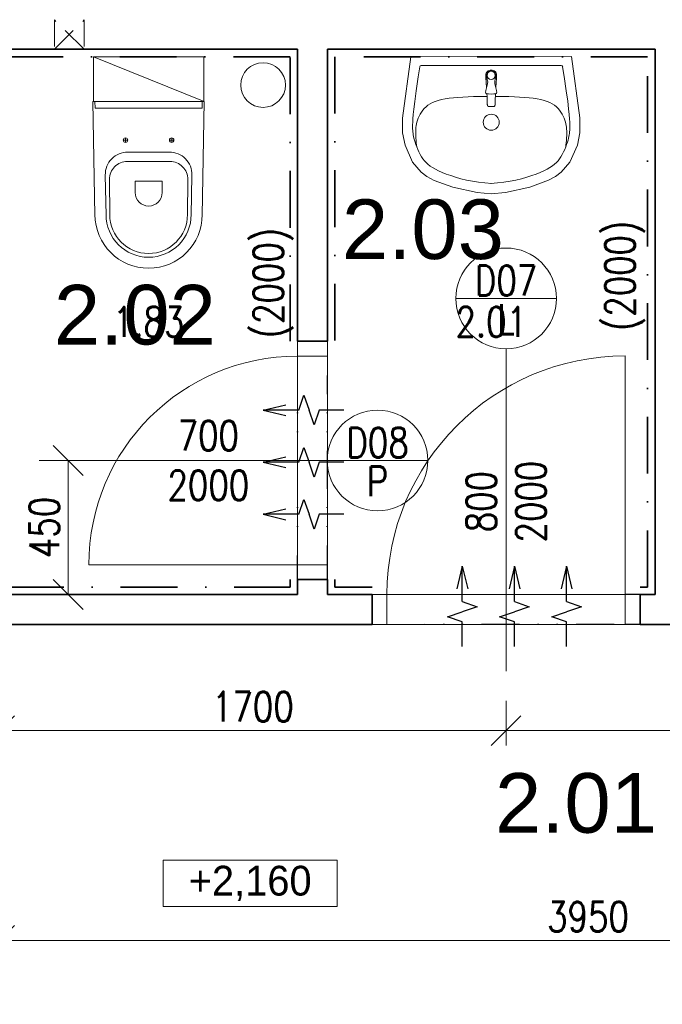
# Model space of a CAD drawing. Header units: millimetres. Extents: x -485339 to 350584, y -1189934 to 0.
# Tile 65 of 178: x -74388 to -72230, y -1084377 to -1081073. Entities that reach past the tile are written whole.
import ezdxf
from ezdxf.enums import TextEntityAlignment as Align

# ---------------------------------------------------------------- set-up
doc = ezdxf.new("R2010")
doc.units = ezdxf.units.MM
doc.header["$LTSCALE"] = 10
for name, pattern in [('DASHDOT', [25.4, 12.7, -6.35, 0, -6.35]), ('DASHED', [19.05, 12.7, -6.35]), ('DĚLICÍ2', [15.875, 6.35, -3.175, 0, -3.175, 0, -3.175])]:
    doc.linetypes.add(name, pattern=pattern)
doc.layers.get('Defpoints').update_dxf_attribs({"color": 201})
for name, color, linetype, lineweight in [('1VZT', 150, 'DASHED', 18), ('1VZT-POTRUBI', 4, 'Continuous', 30), ('N_dveře', 10, 'Continuous', 18), ('N_ker.dlažba', 10, 'DASHDOT', 35), ('N_popis', 10, 'Continuous', 18), ('N_popis_otvory', 10, 'Continuous', 18), ('N_zařiz_předměty', 10, 'Continuous', 18), ('N_čáry_plné', 10, 'Continuous', 18), ('St__otvory_dveře', 40, 'Continuous', 18), ('St_kóty', 132, 'Continuous', 18), ('St_plocha_místnosti', 250, 'Continuous', 18), ('St_zařizovací předměty', 252, 'Continuous', 18), ('St_čáry_obrys', 5, 'Continuous', 35), ('ZTI_ST_kanalda', 234, 'Continuous', 18)]:
    doc.layers.add(name, color=color, linetype=linetype, lineweight=lineweight)
doc.layers.add('1VZT-vytápění', color=150, linetype='Continuous')
doc.layers.add('St_plocha_místn', color=140, linetype='Continuous', lineweight=18, plot=False)
doc.styles.add('1_50', font='txt', dxfattribs={"height": 100})
doc.styles.add('Andy', font='arial.ttf')
doc.styles.get("Standard").update_dxf_attribs({"font": 'simplex.shx', "width": 0.8})
doc.dimstyles.new('stavebníM50 vnitřní', dxfattribs={"dimtxt": 100, "dimasz": 100, "dimexe": 50, "dimexo": 100, "dimgap": 30, "dimtad": 1, "dimdec": 0, "dimtxsty": 'Standard', "dimblk": 'OBLIQUE', "dimcen": 2.5, "dimclrd": 256, "dimclre": 256, "dimclrt": 256, "dimadec": 0, "dimazin": 0, "dimtfac": 1, "dimtdec": 0, "dimtmove": 2, "dimatfit": 2, "dimldrblk": 'OBLIQUE', "dimfxl": 250, "dimfxlon": 1, "dimlwd": -1, "dimlwe": -1, "dimarcsym": 0})

# ---------------------------------------------------------------- blocks, each defined once
blk = doc.blocks.new('G$CC1796412')
at = {"layer": 'St__otvory_dveře', "color": 0, "ltscale": 2}
blk.add_lwpolyline([(850, 0.8), (850, 800.8)], dxfattribs=at)
at = {"layer": 'St__otvory_dveře', "ltscale": 2}
for points in [[(50, 0), (0, 0), (0, -100), (50, -100)], [(900, 0.8), (850, 0.8), (850, -99.2), (900, -99.2)]]:
    blk.add_lwpolyline(points, close=True, dxfattribs=at)
at = {"layer": 'St__otvory_dveře', "linetype": 'DĚLICÍ2', "ltscale": 2}
for points in [[(50, 0), (850, 0.8)], [(50, -100), (850, -99.2)]]:
    blk.add_lwpolyline(points, dxfattribs=at)
at = {"layer": 'St__otvory_dveře', "color": 0, "ltscale": 2}
blk.add_arc((850, 0.8), 800, 90, 180, dxfattribs=at)
blk = doc.blocks.new('G$CB4A84410')
at = {"layer": 'St__otvory_dveře', "ltscale": 2}
for points in [[(100, -50), (100, 0), (0, 0), (0, -50)], [(100.8, -800), (100.8, -750), (0.8, -750), (0.8, -800)]]:
    blk.add_lwpolyline(points, close=True, dxfattribs=at)
at = {"layer": 'St__otvory_dveře', "linetype": 'DĚLICÍ2', "ltscale": 2}
for points in [[(0, -50), (0.8, -750)], [(100, -50), (100.8, -750)]]:
    blk.add_lwpolyline(points, dxfattribs=at)
at = {"layer": 'St__otvory_dveře', "color": 0, "ltscale": 2}
blk.add_lwpolyline([(100.8, -750), (800.8, -750)], dxfattribs=at)
blk.add_arc((100.8, -750), 700, 0, 90, dxfattribs=at)
blk = doc.blocks.new('19252405')
at = {"color": 0}
for p, q in [((-256, 297.9), (-297.4, 289)), ((-205.9, 297.8), (-256, 297.9)), ((-0.1, 270), (-205.9, 297.8)), ((-297.4, 289), (-354.4, 263.7)), ((-0.1, 270), (0.1, -270)), ((-387.8, 235.1), (-402, 215.6)), ((-354.4, 263.7), (-387.8, 235.1)), ((-335.7, 234), (-342.8, 229.3)), ((-328.1, 238.5), (-335.7, 234)), ((-319.9, 242.7), (-328.1, 238.5)), ((-311.4, 246.6), (-319.9, 242.7)), ((-303, 250), (-311.4, 246.6)), ((-294.7, 253.1), (-303, 250)), ((-296.5, 251), (-303, 250)), ((-289.1, 251.8), (-296.5, 251)), ((-287, 255.6), (-294.7, 253.1)), ((-281, 252.4), (-289.1, 251.8)), ((-279.9, 257.7), (-287, 255.6)), ((-272.6, 252.9), (-281, 252.4)), ((-273.6, 259.4), (-279.9, 257.7)), ((-267.9, 260.7), (-273.6, 259.4)), ((-264.3, 253.2), (-272.6, 252.9)), ((-262.5, 261.7), (-267.9, 260.7)), ((-256.6, 253.4), (-264.3, 253.2)), ((-257.4, 262.5), (-262.5, 261.7)), ((-252.3, 263.1), (-257.4, 262.5)), ((-249.5, 253.4), (-256.6, 253.4)), ((-247.3, 263.5), (-252.3, 263.1)), ((-243.2, 253.2), (-249.5, 253.4)), ((-242, 263.9), (-247.3, 263.5)), ((-237.2, 252.7), (-243.2, 253.2)), ((-236, 264), (-242, 263.9)), ((-231.5, 252), (-237.2, 252.7)), ((-228.7, 263.9), (-236, 264)), ((-225.7, 250.8), (-231.5, 252)), ((-219.5, 263.5), (-228.7, 263.9)), ((-219.7, 249.3), (-225.7, 250.8)), ((-213.4, 247.2), (-219.7, 249.3)), ((-208.3, 262.9), (-219.5, 263.5)), ((-206.7, 244.7), (-213.4, 247.2)), ((-194.3, 261.8), (-208.3, 262.9)), ((-199.8, 241.7), (-206.7, 244.7)), ((-192.9, 238.2), (-199.8, 241.7)), ((-175.7, 260), (-194.3, 261.8)), ((-186.2, 234.2), (-192.9, 238.2)), ((-179.7, 229.6), (-186.2, 234.2)), ((-149.9, 256.8), (-175.7, 260)), ((-114.5, 252), (-149.9, 256.8)), ((-67.2, 245), (-114.5, 252)), ((-34.3, 239.9), (-67.2, 245)), ((-30.1, 235), (-29.9, -235)), ((-402, 215.6), (-415, 191.7)), ((-366.9, 205.2), (-372.4, 197)), ((-361.2, 212.3), (-366.9, 205.2)), ((-355.4, 218.6), (-361.2, 212.3)), ((-349.3, 224.2), (-355.4, 218.6)), ((-342.8, 229.3), (-349.3, 224.2)), ((-173.6, 224.5), (-179.7, 229.6)), ((-168, 218.8), (-173.6, 224.5)), ((-162.7, 212.4), (-168, 218.8)), ((-158, 205.2), (-162.7, 212.4)), ((-153.7, 197.1), (-158, 205.2)), ((-415, 191.7), (-438, 129.3)), ((-383.4, 176.7), (-388.8, 164.5)), ((-377.9, 187.5), (-383.4, 176.7)), ((-372.4, 197), (-377.9, 187.5)), ((-149.9, 188), (-153.7, 197.1)), ((-146.7, 177.9), (-149.9, 188)), ((-143.9, 166.8), (-146.7, 177.9)), ((-141.5, 154.5), (-143.9, 166.8)), ((-399.3, 135.8), (-404.5, 119.4)), ((-394.1, 150.9), (-399.3, 135.8)), ((-388.8, 164.5), (-394.1, 150.9)), ((-139.5, 141.3), (-141.5, 154.5)), ((-137.9, 127), (-139.5, 141.3)), ((-438, 129.3), (-456.2, 47.3)), ((-409.5, 101.6), (-414.2, 82.9)), ((-404.5, 119.4), (-409.5, 101.6)), ((-136.6, 111.6), (-137.9, 127)), ((-135.5, 95.2), (-136.6, 111.6)), ((-414.2, 82.9), (-418.2, 63.2)), ((-134.7, 77.8), (-135.5, 95.2)), ((-134.1, 59.5), (-134.7, 77.8)), ((-456.2, 47.3), (-460, -0.1)), ((-421.5, 42.6), (-423.8, 21.2)), ((-418.2, 63.2), (-421.5, 42.6)), ((-133.8, 40.3), (-134.1, 59.5)), ((-133.5, 20.5), (-133.8, 40.3)), ((-423.8, 21.2), (-425.1, -1.9)), ((-423.8, -21.5), (-425.1, 1.7)), ((-167.6, 4.8), (-167.7, 2.2)), ((-167.7, 2.2), (-167.7, 0)), ((-167.5, 6.7), (-167.6, 4.8)), ((-167.4, 8), (-167.5, 6.7)), ((-167.2, 9), (-167.4, 8)), ((-167, 9.6), (-167.2, 9)), ((-166.7, 10.2), (-167, 9.6)), ((-166.5, 10.7), (-166.7, 10.2)), ((-166.2, 11.1), (-166.5, 10.7)), ((-165.8, 11.4), (-166.2, 11.1)), ((-165.5, 11.7), (-165.8, 11.4)), ((-165.1, 11.9), (-165.5, 11.7)), ((-164.7, 12.1), (-165.1, 11.9)), ((-164.2, 12.3), (-164.7, 12.1)), ((-163.7, 12.5), (-164.2, 12.3)), ((-163.2, 12.6), (-163.7, 12.5)), ((-162.5, 12.7), (-163.2, 12.6)), ((-161.8, 12.9), (-162.5, 12.7)), ((-160.9, 13), (-161.8, 12.9)), ((-159.9, 13), (-160.9, 13)), ((-158.7, 13.1), (-159.9, 13)), ((-157.3, 13.2), (-158.7, 13.1)), ((-155.5, 13.3), (-157.3, 13.2)), ((-153.4, 13.3), (-155.5, 13.3)), ((-150.9, 13.4), (-153.4, 13.3)), ((-148.1, 13.5), (-150.9, 13.4)), ((-145, 13.6), (-148.1, 13.5)), ((-141.7, 13.6), (-145, 13.6)), ((-138.2, 13.8), (-141.7, 13.6)), ((-134.6, 13.9), (-138.2, 13.8)), ((-131.1, 14), (-134.6, 13.9)), ((-133.5, 13.9), (-133.5, 20.5)), ((-127.5, 14.2), (-131.1, 14)), ((-124.2, 14.4), (-127.5, 14.2)), ((-125.2, 8.9), (-125.9, 0)), ((-124.7, 12.6), (-125.2, 8.9)), ((-123.5, 16.6), (-124.7, 12.6)), ((-122.5, 18), (-123.5, 16.6)), ((-120.2, 19), (-122.5, 18)), ((-113.5, 18.2), (-120.2, 19)), ((-100.4, 14.6), (-113.5, 18.2)), ((-101.7, 15.8), (-104.1, 15.6)), ((-99.2, 15.9), (-101.7, 15.8)), ((-90.4, 12.4), (-100.4, 14.6)), ((-96.8, 16.1), (-99.2, 15.9)), ((-94.8, 16.2), (-96.8, 16.1)), ((-92.9, 16.4), (-94.8, 16.2)), ((-91.1, 16.5), (-92.9, 16.4)), ((-89.5, 16.6), (-91.1, 16.5)), ((-85, 11.7), (-90.4, 12.4)), ((-88, 16.7), (-89.5, 16.6)), ((-86.5, 16.8), (-88, 16.7)), ((-85, 16.9), (-86.5, 16.8)), ((-83.5, 17), (-85, 16.9)), ((-80.9, 12), (-85, 11.7)), ((-82, 17.1), (-83.5, 17)), ((-80.6, 17.2), (-82, 17.1)), ((-76.4, 13), (-80.9, 12)), ((-79.2, 17.3), (-80.6, 17.2)), ((-78, 17.4), (-79.2, 17.3)), ((-76.8, 17.5), (-78, 17.4)), ((-75.7, 17.5), (-76.8, 17.5)), ((-70.6, 14.3), (-76.4, 13)), ((-74.6, 17.6), (-75.7, 17.5)), ((-73.6, 17.7), (-74.6, 17.6)), ((-72.5, 17.8), (-73.6, 17.7)), ((-71.4, 17.8), (-72.5, 17.8)), ((-70.3, 17.9), (-71.4, 17.8)), ((-63.6, 15), (-70.6, 14.3)), ((-69, 17.9), (-70.3, 17.9)), ((-67.6, 18), (-69, 17.9)), ((-65.9, 18.1), (-67.6, 18)), ((-64, 18.1), (-65.9, 18.1)), ((-61.7, 18.2), (-64, 18.1)), ((-55.3, 16.9), (-55.3, 16.9)), ((-49.8, 12.9), (-49.8, 12.9)), ((-46.2, 7), (-46.2, 7)), ((-456.2, -47.5), (-460, -0.1)), ((-421.5, -42.8), (-423.8, -21.5)), ((-167.7, -2.3), (-167.7, 0)), ((-167.6, -4.9), (-167.7, -2.3)), ((-167.5, -6.8), (-167.6, -4.9)), ((-167.4, -8.1), (-167.5, -6.8)), ((-167.2, -9), (-167.4, -8.1)), ((-167, -9.7), (-167.2, -9)), ((-166.7, -10.3), (-167, -9.7)), ((-166.4, -10.8), (-166.7, -10.3)), ((-166.1, -11.2), (-166.4, -10.8)), ((-165.8, -11.5), (-166.1, -11.2)), ((-165.5, -11.8), (-165.8, -11.5)), ((-165.1, -12), (-165.5, -11.8)), ((-164.7, -12.2), (-165.1, -12)), ((-164.2, -12.4), (-164.7, -12.2)), ((-163.7, -12.6), (-164.2, -12.4)), ((-163.2, -12.7), (-163.7, -12.6)), ((-162.5, -12.8), (-163.2, -12.7)), ((-161.8, -12.9), (-162.5, -12.8)), ((-160.9, -13), (-161.8, -12.9)), ((-159.9, -13.1), (-160.9, -13)), ((-158.7, -13.2), (-159.9, -13.1)), ((-157.3, -13.3), (-158.7, -13.2)), ((-155.5, -13.3), (-157.3, -13.3)), ((-153.4, -13.4), (-155.5, -13.3)), ((-150.9, -13.5), (-153.4, -13.4)), ((-148.1, -13.5), (-150.9, -13.5)), ((-145, -13.6), (-148.1, -13.5)), ((-141.6, -13.7), (-145, -13.6)), ((-138.2, -13.8), (-141.6, -13.7)), ((-134.6, -13.9), (-138.2, -13.8)), ((-131, -14.1), (-134.6, -13.9)), ((-133.5, -20.5), (-133.7, -40.4)), ((-133.5, -14), (-133.5, -20.5)), ((-127.5, -14.3), (-131, -14.1)), ((-124.2, -14.4), (-127.5, -14.3)), ((-125.2, -8.9), (-125.9, 0)), ((-124.7, -12.6), (-125.2, -8.9)), ((-123.4, -16.6), (-124.7, -12.6)), ((-122.5, -18.1), (-123.4, -16.6)), ((-120.2, -19.1), (-122.5, -18.1)), ((-113.5, -18.2), (-120.2, -19.1)), ((-100.4, -14.7), (-113.5, -18.2)), ((-101.7, -15.8), (-104.1, -15.6)), ((-99.2, -16), (-101.7, -15.8)), ((-90.4, -12.4), (-100.4, -14.7)), ((-96.8, -16.1), (-99.2, -16)), ((-94.7, -16.3), (-96.8, -16.1)), ((-92.9, -16.4), (-94.7, -16.3)), ((-91.1, -16.5), (-92.9, -16.4)), ((-89.5, -16.6), (-91.1, -16.5)), ((-85, -11.7), (-90.4, -12.4)), ((-88, -16.7), (-89.5, -16.6)), ((-86.5, -16.8), (-88, -16.7)), ((-85, -16.9), (-86.5, -16.8)), ((-80.8, -12.1), (-85, -11.7)), ((-83.5, -17), (-85, -16.9)), ((-82, -17.1), (-83.5, -17)), ((-80.6, -17.2), (-82, -17.1)), ((-76.4, -13), (-80.8, -12.1)), ((-79.2, -17.3), (-80.6, -17.2)), ((-78, -17.4), (-79.2, -17.3)), ((-76.8, -17.5), (-78, -17.4)), ((-75.7, -17.6), (-76.8, -17.5)), ((-70.6, -14.3), (-76.4, -13)), ((-74.6, -17.7), (-75.7, -17.6)), ((-73.5, -17.7), (-74.6, -17.7)), ((-72.5, -17.8), (-73.5, -17.7)), ((-71.4, -17.9), (-72.5, -17.8)), ((-70.3, -17.9), (-71.4, -17.9)), ((-63.6, -15), (-70.6, -14.3)), ((-69, -18), (-70.3, -17.9)), ((-67.6, -18), (-69, -18)), ((-65.9, -18.1), (-67.6, -18)), ((-63.9, -18.2), (-65.9, -18.1)), ((-61.6, -18.2), (-63.9, -18.2)), ((-55.3, -16.9), (-55.3, -16.9)), ((-49.8, -12.9), (-49.8, -12.9)), ((-46.2, -7.1), (-46.2, -7.1)), ((-44.9, 0), (-44.9, 0)), ((-438, -129.6), (-456.2, -47.5)), ((-418.2, -63.4), (-421.5, -42.8)), ((-414.1, -83.1), (-418.2, -63.4)), ((-134.1, -59.5), (-134.7, -77.8)), ((-133.7, -40.4), (-134.1, -59.5)), ((-409.5, -101.8), (-414.1, -83.1)), ((-135.5, -95.2), (-136.5, -111.6)), ((-134.7, -77.8), (-135.5, -95.2)), ((-414.9, -191.9), (-438, -129.6)), ((-404.4, -119.5), (-409.5, -101.8)), ((-399.3, -136), (-404.4, -119.5)), ((-137.8, -127), (-139.4, -141.4)), ((-136.5, -111.6), (-137.8, -127)), ((-394, -151.1), (-399.3, -136)), ((-388.7, -164.7), (-394, -151.1)), ((-383.3, -176.9), (-388.7, -164.7)), ((-141.4, -154.6), (-143.8, -166.8)), ((-139.4, -141.4), (-141.4, -154.6)), ((-401.9, -215.8), (-414.9, -191.9)), ((-377.8, -187.7), (-383.3, -176.9)), ((-372.3, -197.1), (-377.8, -187.7)), ((-366.8, -205.3), (-372.3, -197.1)), ((-153.6, -197.1), (-157.9, -205.2)), ((-149.9, -188.1), (-153.6, -197.1)), ((-146.6, -178), (-149.9, -188.1)), ((-143.8, -166.8), (-146.6, -178)), ((-387.7, -235.3), (-401.9, -215.8)), ((-361.1, -212.5), (-366.8, -205.3)), ((-355.3, -218.8), (-361.1, -212.5)), ((-349.1, -224.4), (-355.3, -218.8)), ((-342.6, -229.5), (-349.1, -224.4)), ((-335.6, -234.2), (-342.6, -229.5)), ((-179.6, -229.7), (-186.1, -234.3)), ((-173.5, -224.6), (-179.6, -229.7)), ((-167.9, -218.9), (-173.5, -224.6)), ((-162.6, -212.5), (-167.9, -218.9)), ((-157.9, -205.2), (-162.6, -212.5)), ((-354.3, -263.9), (-387.7, -235.3)), ((-297.3, -289.2), (-354.3, -263.9)), ((-328, -238.7), (-335.6, -234.2)), ((-319.8, -242.9), (-328, -238.7)), ((-311.3, -246.7), (-319.8, -242.9)), ((-302.9, -250.2), (-311.3, -246.7)), ((-296.4, -251.1), (-302.9, -250.2)), ((-294.6, -253.2), (-302.9, -250.2)), ((-289, -251.9), (-296.4, -251.1)), ((-286.8, -255.8), (-294.6, -253.2)), ((-280.8, -252.6), (-289, -251.9)), ((-279.8, -257.9), (-286.8, -255.8)), ((-272.5, -253), (-280.8, -252.6)), ((-273.5, -259.5), (-279.8, -257.9)), ((-267.7, -260.8), (-273.5, -259.5)), ((-264.2, -253.4), (-272.5, -253)), ((-262.4, -261.8), (-267.7, -260.8)), ((-256.4, -253.5), (-264.2, -253.4)), ((-257.3, -262.6), (-262.4, -261.8)), ((-252.2, -263.2), (-257.3, -262.6)), ((-249.4, -253.5), (-256.4, -253.5)), ((-247.1, -263.7), (-252.2, -263.2)), ((-243, -253.3), (-249.4, -253.5)), ((-241.9, -264), (-247.1, -263.7)), ((-237.1, -252.9), (-243, -253.3)), ((-235.9, -264.1), (-241.9, -264)), ((-231.4, -252.1), (-237.1, -252.9)), ((-228.5, -264), (-235.9, -264.1)), ((-225.6, -250.9), (-231.4, -252.1)), ((-219.4, -263.7), (-228.5, -264)), ((-219.6, -249.4), (-225.6, -250.9)), ((-213.2, -247.3), (-219.6, -249.4)), ((-208.1, -263), (-219.4, -263.7)), ((-206.6, -244.8), (-213.2, -247.3)), ((-194.2, -261.9), (-208.1, -263)), ((-199.7, -241.8), (-206.6, -244.8)), ((-192.8, -238.3), (-199.7, -241.8)), ((-175.6, -260), (-194.2, -261.9)), ((-186.1, -234.3), (-192.8, -238.3)), ((-149.8, -256.9), (-175.6, -260)), ((-114.4, -252.1), (-149.8, -256.9)), ((-67, -245.1), (-114.4, -252.1)), ((-34.2, -239.9), (-67, -245.1)), ((-255.9, -298), (-297.3, -289.2)), ((0.1, -270), (-205.7, -297.9)), ((-205.7, -297.9), (-255.9, -298))]:
    blk.add_line(p, q, dxfattribs=at)
for centre, major_axis, start_param, end_param in [((-35.1, 235), (3.54, 3.54), 5.498034, 6.914051), ((-220, -0.1), (19.1, 19.1), 0.785398, 7.068583), ((-62.9, 0), (-9.75, 9.75), -0.785398, 5.497787), ((-62.9, 0), (10.6, 10.6), 3.881371, 7.115283), ((-61.7, 2.9), (-10.9, 10.9), -1.209553, -0.785152), ((-62.3, 1.5), (11.9, 11.9), 6.239989, 6.644428), ((-63.3, 0.6), (-12.9, 12.9), 4.290124, 4.669192), ((-64.8, 0), (-14, 14), 3.927237, 4.290124), ((-61.7, -2.9), (-10.9, 10.9), 2.356441, 2.780842), ((-62.3, -1.5), (11.9, 11.9), 4.351639, 4.756078), ((-63.3, -0.6), (-12.9, 12.9), 3.185282, 3.564351), ((-64.8, 0), (-14, 14), 3.564351, 3.927237), ((-34.9, -235), (-3.54, 3.54), 2.51122, 3.927237)]:
    blk.add_ellipse(centre, major_axis=major_axis, ratio=1, start_param=start_param, end_param=end_param, dxfattribs=at)
blk = doc.blocks.new('A$C013A1A01')
at = {"layer": 'St_zařizovací předměty', "color": 0}
for p, q in [((0, 560), (6.8, 176.7)), ((373.6, 560), (0, 560)), ((6.5, 560.1), (6.9, 537)), ((366.7, 537), (6.9, 537)), ((367.1, 560.1), (366.7, 537)), ((373.6, 560), (366.8, 176.7)), ((101.8, 430), (116.8, 430)), ((109.3, 437.5), (109.3, 422.5)), ((271.8, 430), (256.8, 430)), ((264.3, 437.5), (264.3, 422.5)), ((186.8, 390), (117.3, 390)), ((186.8, 390), (256.3, 390)), ((186.8, 358.5), (115.3, 358.5)), ((186.8, 358.5), (258.3, 358.5)), ((41.4, 312.6), (43.8, 177.4)), ((55.3, 298), (56.4, 177.6)), ((318.3, 298), (317.2, 177.6)), ((332.3, 312.6), (329.8, 177.4)), ((141.4, 291.1), (141.4, 254.2)), ((186.8, 292.1), (142.4, 292.1)), ((186.8, 292.1), (231.2, 292.1)), ((232.2, 291.1), (232.2, 254.2))]:
    blk.add_line(p, q, dxfattribs=at)
blk.add_lwpolyline([(1.8, 560), (371.8, 560), (371.8, 710), (1.8, 710)], close=True, dxfattribs=at)
blk.add_lwpolyline([(1.8, 710), (373.6, 560)], dxfattribs=at)
for centre in [(109.3, 430), (264.3, 430)]:
    blk.add_circle(centre, 7.5, dxfattribs=at)
for centre, radius, start, end in [((117.3, 314), 76, 90, 181.0487), ((256.3, 314), 76, 358.9513, 90), ((115.3, 298.5), 60, 90, 180.5216), ((258.3, 298.5), 60, 359.4784, 90), ((142.4, 291.1), 1, 90, 180), ((231.2, 291.1), 1, 0, 90), ((186.8, 254.2), 45.4, 180, 270), ((186.8, 254.2), 45.4, 270, 0), ((186.8, 180), 180, 180, 270), ((186.8, 180), 143, 180, 270), ((186.8, 180), 130.4, 180, 270), ((186.8, 180), 143, 270, 0), ((186.8, 180), 130.4, 270, 0), ((186.8, 180), 180, 270, 0)]:
    blk.add_arc(centre, radius, start, end, dxfattribs=at)
blk = doc.blocks.new('_OBLIQUE')
at = {"color": 0, "linetype": 'ByBlock'}
blk.add_line((-0.5, -0.5), (0.5, 0.5), dxfattribs=at)
blk = doc.blocks.new('*D6355')
at = {"layer": 'Defpoints', "color": 0}
for p in [(-74322.8, -1082552.4), (-74322.8, -1083002.4), (-74224.9, -1083002.4)]:
    blk.add_point(p, dxfattribs=at)
at = {"layer": 'St_kóty'}
for p, q in [((-74224.9, -1082552.4), (-74174.9, -1082552.4)), ((-74224.9, -1082552.4), (-74224.9, -1083002.4)), ((-74224.9, -1083002.4), (-74174.9, -1083002.4))]:
    blk.add_line(p, q, dxfattribs=at)
at = {"layer": 'St_kóty', "linetype": 'ByBlock', "xscale": 100, "yscale": 100, "zscale": 100}
for p, rotation in [((-74224.9, -1082552.4), 90), ((-74224.9, -1083002.4), 270)]:
    blk.add_blockref('_OBLIQUE', p, dxfattribs=dict(at, rotation=rotation))
at = {"layer": 'St_kóty', "insert": (-74304.9, -1082777.4), "char_height": 100, "attachment_point": 5, "rotation": 90}
blk.add_mtext('450', dxfattribs=at)
blk = doc.blocks.new('*D6357')
at = {"layer": 'Defpoints', "color": 0}
for p in [(-74454.9, -1083102.4), (-72754.9, -1083258.9), (-72754.9, -1083458.8)]:
    blk.add_point(p, dxfattribs=at)
at = {"layer": 'St_kóty'}
for p, q in [((-74454.9, -1083208.8), (-74454.9, -1083508.8)), ((-72754.9, -1083358.9), (-72754.9, -1083508.8)), ((-74454.9, -1083458.8), (-72754.9, -1083458.8))]:
    blk.add_line(p, q, dxfattribs=at)
at = {"layer": 'St_kóty', "linetype": 'ByBlock', "xscale": 100, "yscale": 100, "zscale": 100, "rotation": 180}
blk.add_blockref('_OBLIQUE', (-74454.9, -1083458.8), dxfattribs=at)
at = {"layer": 'St_kóty', "linetype": 'ByBlock', "xscale": 100, "yscale": 100, "zscale": 100}
blk.add_blockref('_OBLIQUE', (-72754.9, -1083458.8), dxfattribs=at)
at = {"layer": 'St_kóty', "insert": (-73604.9, -1083378.8), "char_height": 100, "attachment_point": 5}
blk.add_mtext('1700', dxfattribs=at)
blk = doc.blocks.new('*D6358')
at = {"layer": 'Defpoints', "color": 0}
for p in [(-72754.9, -1083258.9), (-71004.9, -1083258.9), (-71004.9, -1083458.8)]:
    blk.add_point(p, dxfattribs=at)
at = {"layer": 'St_kóty'}
for p, q in [((-72754.9, -1083358.9), (-72754.9, -1083508.8)), ((-71004.9, -1083358.9), (-71004.9, -1083508.8)), ((-72754.9, -1083458.8), (-71004.9, -1083458.8))]:
    blk.add_line(p, q, dxfattribs=at)
at = {"layer": 'St_kóty', "linetype": 'ByBlock', "xscale": 100, "yscale": 100, "zscale": 100, "rotation": 180}
blk.add_blockref('_OBLIQUE', (-72754.9, -1083458.8), dxfattribs=at)
at = {"layer": 'St_kóty', "linetype": 'ByBlock', "xscale": 100, "yscale": 100, "zscale": 100}
blk.add_blockref('_OBLIQUE', (-71004.9, -1083458.8), dxfattribs=at)
at = {"layer": 'St_kóty', "insert": (-71879.9, -1083378.8), "char_height": 100, "attachment_point": 5}
blk.add_mtext('1750', dxfattribs=at)
blk = doc.blocks.new('*D6362')
at = {"layer": 'Defpoints', "color": 0}
for p in [(-70504.9, -1084163.2), (-70504.9, -1084163.2), (-74454.9, -1084302.4)]:
    blk.add_point(p, dxfattribs=at)
at = {"layer": 'St_kóty'}
for p, q in [((-70504.9, -1084063.2), (-70504.9, -1084113.2)), ((-74454.9, -1084202.4), (-74454.9, -1084113.2)), ((-74454.9, -1084163.2), (-70504.9, -1084163.2))]:
    blk.add_line(p, q, dxfattribs=at)
at = {"layer": 'St_kóty', "linetype": 'ByBlock', "xscale": 100, "yscale": 100, "zscale": 100, "rotation": 180}
blk.add_blockref('_OBLIQUE', (-74454.9, -1084163.2), dxfattribs=at)
at = {"layer": 'St_kóty', "linetype": 'ByBlock', "xscale": 100, "yscale": 100, "zscale": 100}
blk.add_blockref('_OBLIQUE', (-70504.9, -1084163.2), dxfattribs=at)
at = {"layer": 'St_kóty', "insert": (-72479.9, -1084083.2), "char_height": 100, "attachment_point": 5}
blk.add_mtext('3950', dxfattribs=at)
blk = doc.blocks.new('*D6365')
at = {"layer": 'Defpoints', "color": 0}
for p in [(-73454.9, -1079402.3), (-74454.9, -1079822.4), (-73454.9, -1081172.4)]:
    blk.add_point(p, dxfattribs=at)
at = {"layer": 'St_kóty'}
for p, q in [((-74454.9, -1079652.3), (-74454.9, -1079352.3)), ((-73454.9, -1079652.3), (-73454.9, -1079352.3)), ((-74454.9, -1079402.3), (-73454.9, -1079402.3))]:
    blk.add_line(p, q, dxfattribs=at)
at = {"layer": 'St_kóty', "linetype": 'ByBlock', "xscale": 100, "yscale": 100, "zscale": 100, "rotation": 180}
blk.add_blockref('_OBLIQUE', (-74454.9, -1079402.3), dxfattribs=at)
at = {"layer": 'St_kóty', "linetype": 'ByBlock', "xscale": 100, "yscale": 100, "zscale": 100}
blk.add_blockref('_OBLIQUE', (-73454.9, -1079402.3), dxfattribs=at)
at = {"layer": 'St_kóty', "insert": (-73954.9, -1079322.3), "char_height": 100, "attachment_point": 5}
blk.add_mtext('1000', dxfattribs=at)
blk = doc.blocks.new('*D6366')
at = {"layer": 'Defpoints', "color": 0}
for p in [(-73354.9, -1079402.3), (-73454.9, -1081172.4), (-73354.9, -1081172.4)]:
    blk.add_point(p, dxfattribs=at)
at = {"layer": 'St_kóty'}
for p, q in [((-73454.9, -1079652.3), (-73454.9, -1079352.3)), ((-73354.9, -1079652.3), (-73354.9, -1079352.3)), ((-73454.9, -1079402.3), (-73354.9, -1079402.3))]:
    blk.add_line(p, q, dxfattribs=at)
at = {"layer": 'St_kóty', "linetype": 'ByBlock', "xscale": 100, "yscale": 100, "zscale": 100, "rotation": 180}
blk.add_blockref('_OBLIQUE', (-73454.9, -1079402.3), dxfattribs=at)
at = {"layer": 'St_kóty', "linetype": 'ByBlock', "xscale": 100, "yscale": 100, "zscale": 100}
blk.add_blockref('_OBLIQUE', (-73354.9, -1079402.3), dxfattribs=at)
at = {"layer": 'St_kóty', "insert": (-73404.9, -1079257.3), "char_height": 100, "attachment_point": 5}
blk.add_mtext('100', dxfattribs=at)
blk = doc.blocks.new('*D6367')
at = {"layer": 'Defpoints', "color": 0}
for p in [(-72254.9, -1079402.3), (-73354.9, -1081172.4), (-72254.9, -1081172.4)]:
    blk.add_point(p, dxfattribs=at)
at = {"layer": 'St_kóty'}
for p, q in [((-73354.9, -1079652.3), (-73354.9, -1079352.3)), ((-72254.9, -1079652.3), (-72254.9, -1079352.3)), ((-73354.9, -1079402.3), (-72254.9, -1079402.3))]:
    blk.add_line(p, q, dxfattribs=at)
at = {"layer": 'St_kóty', "linetype": 'ByBlock', "xscale": 100, "yscale": 100, "zscale": 100, "rotation": 180}
blk.add_blockref('_OBLIQUE', (-73354.9, -1079402.3), dxfattribs=at)
at = {"layer": 'St_kóty', "linetype": 'ByBlock', "xscale": 100, "yscale": 100, "zscale": 100}
blk.add_blockref('_OBLIQUE', (-72254.9, -1079402.3), dxfattribs=at)
at = {"layer": 'St_kóty', "insert": (-72804.9, -1079322.3), "char_height": 100, "attachment_point": 5}
blk.add_mtext('1100', dxfattribs=at)
blk = doc.blocks.new('*D6368')
at = {"layer": 'Defpoints', "color": 0}
for p in [(-72154.9, -1079402.3), (-72254.9, -1081172.4), (-72154.9, -1081172.4)]:
    blk.add_point(p, dxfattribs=at)
at = {"layer": 'St_kóty'}
for p, q in [((-72254.9, -1079652.3), (-72254.9, -1079352.3)), ((-72154.9, -1079652.3), (-72154.9, -1079352.3)), ((-72254.9, -1079402.3), (-72154.9, -1079402.3))]:
    blk.add_line(p, q, dxfattribs=at)
at = {"layer": 'St_kóty', "linetype": 'ByBlock', "xscale": 100, "yscale": 100, "zscale": 100, "rotation": 180}
blk.add_blockref('_OBLIQUE', (-72254.9, -1079402.3), dxfattribs=at)
at = {"layer": 'St_kóty', "linetype": 'ByBlock', "xscale": 100, "yscale": 100, "zscale": 100}
blk.add_blockref('_OBLIQUE', (-72154.9, -1079402.3), dxfattribs=at)
at = {"layer": 'St_kóty', "insert": (-72204.9, -1079257.3), "char_height": 100, "attachment_point": 5}
blk.add_mtext('100', dxfattribs=at)
blk = doc.blocks.new('fegevdfvdfv')
at = {"layer": '1VZT-vytápění'}
for p, q in [((-286977.9, 271465.6), (-286995.9, 271389.6)), ((-286977.9, 271465.6), (-286959.9, 271389.6)), ((-286977.9, 271346.2), (-286977.9, 271465.6)), ((-286803, 271465.6), (-286821, 271389.6)), ((-286803, 271465.6), (-286785, 271389.6)), ((-286803, 271346.2), (-286803, 271465.6)), ((-286628.1, 271465.6), (-286646.1, 271389.6)), ((-286628.1, 271465.6), (-286610, 271389.6)), ((-286628.1, 271346.2), (-286628.1, 271465.6)), ((-286977.9, 271346.2), (-286928.2, 271329.2)), ((-286928.2, 271329.2), (-286977.9, 271312.2)), ((-286803, 271346.2), (-286753.3, 271329.2)), ((-286753.3, 271329.2), (-286803, 271312.2)), ((-286628.1, 271346.2), (-286578.4, 271329.2)), ((-286578.4, 271329.2), (-286628.1, 271312.2)), ((-287027.6, 271295.1), (-286977.9, 271312.2)), ((-286852.7, 271295.1), (-286803, 271312.2)), ((-286677.7, 271295.1), (-286628.1, 271312.2)), ((-286977.9, 271278.1), (-287027.6, 271295.1)), ((-286977.9, 271195.6), (-286977.9, 271278.1)), ((-286803, 271278.1), (-286852.7, 271295.1)), ((-286803, 271195.6), (-286803, 271278.1)), ((-286628.1, 271278.1), (-286677.7, 271295.1)), ((-286628.1, 271195.6), (-286628.1, 271278.1))]:
    blk.add_line(p, q, dxfattribs=at)

msp = doc.modelspace()

# ---------------------------------------------------------------- linework, layer by layer
at = {"layer": '1VZT', "ltscale": 0.7}
msp.add_lwpolyline([(-74271.2, -1081074.3), (-74271.2, -1081172.4), (-74171.2, -1081074.3), (-74171.2, -1081172.4)], close=True, dxfattribs=at)
at = {"layer": 'N_ker.dlažba', "ltscale": 1.5}
for points in [[(-73479.9, -1082152.4), (-73479.9, -1081197.4), (-74429.9, -1081197.4), (-74429.9, -1081322.4)], [(-72304.9, -1082977.4), (-72279.9, -1082977.4), (-72279.9, -1081197.4), (-73329.9, -1081197.4), (-73329.9, -1082152.4)], [(-74429.9, -1082322.4), (-74429.9, -1082977.4), (-73479.9, -1082977.4), (-73479.9, -1082952.4)], [(-73329.9, -1082952.4), (-73329.9, -1082977.4), (-73204.9, -1082977.4)]]:
    msp.add_lwpolyline(points, dxfattribs=at)
at = {"layer": 'N_popis_otvory'}
for points in [[(-72754.9, -1083258.9), (-72754.9, -1082177.6)], [(-74322.8, -1082552.4), (-73241.5, -1082552.4)]]:
    msp.add_lwpolyline(points, dxfattribs=at)
for centre in [(-72754.9, -1082008.6), (-73186.3, -1082552.4)]:
    msp.add_circle(centre, 169, dxfattribs=at)
at = {"layer": 'N_čáry_plné'}
for points in [[(-72923.9, -1082008.6), (-72585.9, -1082008.6)], [(-73355.3, -1082552.4), (-73017.3, -1082552.4)]]:
    msp.add_lwpolyline(points, dxfattribs=at)
at = {"layer": 'St_kóty'}
msp.add_lwpolyline([(-73905.8, -1083894.1), (-73322.5, -1083894.1), (-73322.5, -1084049.4), (-73905.8, -1084049.4)], close=True, dxfattribs=at)
at = {"layer": 'St_plocha_místn'}
for points in [[(-74454.9, -1083002.4), (-73454.9, -1083002.4), (-73454.9, -1081172.4), (-74454.9, -1081172.4)], [(-73354.9, -1081172.4), (-72254.9, -1081172.4), (-72254.9, -1083002.4), (-73354.9, -1083002.4)], [(-74454.9, -1088502.4), (-70504.9, -1088502.4), (-70504.9, -1083102.4), (-74454.9, -1083102.4)]]:
    msp.add_lwpolyline(points, close=True, dxfattribs=at)
at = {"layer": 'St_čáry_obrys', "ltscale": 2}
for points in [[(-73454.9, -1081172.4), (-74454.9, -1081172.4)], [(-73454.9, -1081172.4), (-73454.9, -1082152.4)], [(-73354.9, -1081172.4), (-73354.9, -1082152.4)], [(-72254.9, -1081172.4), (-73354.9, -1081172.4)], [(-72254.9, -1081172.4), (-72254.9, -1083002.4)], [(-73454.9, -1082152.4), (-73354.9, -1082152.4)], [(-73454.9, -1082952.4), (-73454.9, -1083002.4)], [(-73454.9, -1082952.4), (-73354.9, -1082952.4)], [(-73354.9, -1082952.4), (-73354.9, -1083002.4)], [(-73454.9, -1083002.4), (-74454.9, -1083002.4)], [(-73204.9, -1083002.4), (-73354.9, -1083002.4)], [(-73204.9, -1083002.4), (-73204.9, -1083102.4)], [(-72304.9, -1083002.4), (-72304.9, -1083102.4)], [(-72254.9, -1083002.4), (-72304.9, -1083002.4)], [(-73204.9, -1083102.4), (-74604.9, -1083102.4)], [(-71454.9, -1083102.4), (-72304.9, -1083102.4)]]:
    msp.add_lwpolyline(points, dxfattribs=at)
at = {"layer": 'ZTI_ST_kanalda', "ltscale": 2}
msp.add_circle((-73570.5, -1081292.8), 75, dxfattribs=at)

# ---------------------------------------------------------------- block references
at = {"layer": '1VZT-POTRUBI', "rotation": 90}
msp.add_blockref('fegevdfvdfv', (197895.7, -795755.2), dxfattribs=at)
at = {"layer": '1VZT-POTRUBI'}
msp.add_blockref('fegevdfvdfv', (214076.1, -1354372.3), dxfattribs=at)
at = {"layer": 'N_dveře', "ltscale": 2, "xscale": -1}
msp.add_blockref('G$CB4A84410', (-73354.9, -1082152.4), dxfattribs=at)
at = {"layer": 'N_dveře', "ltscale": 2}
msp.add_blockref('G$CC1796412', (-73204.9, -1083002.4), dxfattribs=at)
at = {"layer": 'N_zařiz_předměty', "ltscale": 0.5}
msp.add_blockref('A$C013A1A01', (-74141.7, -1081907.4), dxfattribs=at)
at = {"layer": 'N_zařiz_předměty', "rotation": 89.99999999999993}
msp.add_blockref('19252405', (-72804.9, -1081197.4), dxfattribs=at)

# ---------------------------------------------------------------- texts
at = {"layer": 'N_popis', "width": 0.8}
for p in [(-73502.9, -1082142.3), (-72322.4, -1082118.1)]:
    msp.add_text('(2000)', height=100, rotation=90, dxfattribs=at).set_placement(p)
at = {"layer": 'N_popis_otvory', "width": 0.8}
for s, p in [('D07', (-72754.9, -1081948.7)), ('L', (-72754.9, -1082078.4)), ('D08', (-73186.3, -1082492.5)), ('P', (-73186.3, -1082622.2))]:
    msp.add_text(s, height=100, dxfattribs=at).set_placement(p, align=Align.MIDDLE_CENTER)
at = {"layer": 'N_popis_otvory', "insert": (-73754.4, -1082552.4), "char_height": 100, "width": 1342.526, "attachment_point": 5}
msp.add_mtext('700\\P2000', dxfattribs=at)
at = {"layer": 'N_popis_otvory', "insert": (-72754.9, -1082690.4), "char_height": 100, "width": 1342.526, "attachment_point": 5, "rotation": 90}
msp.add_mtext('800\\P2000', dxfattribs=at)
at = {"layer": 'St_kóty', "insert": (-73614.1, -1083971.8), "char_height": 100, "attachment_point": 5, "style": '1_50'}
msp.add_mtext_dynamic_manual_height_columns('+2,160', width=890.536, gutter_width=500, heights=[0], dxfattribs=at)
at = {"layer": 'St_plocha_místn', "width": 0.8}
for s, p in [('1.83', (-73954.9, -1082087.4)), ('2.01', (-72804.9, -1082087.4))]:
    msp.add_text(s, height=100, dxfattribs=at).set_placement(p, align=Align.MIDDLE_CENTER)
at = {"layer": 'St_plocha_místnosti', "ltscale": 2, "style": 'Andy'}
for s, p in [('2.03', (-73305.9, -1081876.4)), ('2.02', (-74272.8, -1082163.3)), ('2.01', (-72792.1, -1083801.6))]:
    msp.add_text(s, height=200, dxfattribs=at).set_placement(p)

# ---------------------------------------------------------------- dimensions: what is measured, and where the dimension line sits
at = {"layer": 'St_kóty'}
for base, p1, p2, picture, middle in [((-73354.9, -1079402.3), (-73454.9, -1081172.4), (-73354.9, -1081172.4), '*D6366', (-73404.9, -1079257.3)), ((-72154.9, -1079402.3), (-72254.9, -1081172.4), (-72154.9, -1081172.4), '*D6368', (-72204.9, -1079257.3)), ((-73454.9, -1079402.3), (-74454.9, -1079822.4), (-73454.9, -1081172.4), '*D6365', (-73954.9, -1079322.3)), ((-72254.9, -1079402.3), (-73354.9, -1081172.4), (-72254.9, -1081172.4), '*D6367', (-72804.9, -1079322.3)), ((-72754.9, -1083458.8), (-74454.9, -1083102.4), (-72754.9, -1083258.9), '*D6357', (-73604.9, -1083378.8)), ((-71004.9, -1083458.8), (-72754.9, -1083258.9), (-71004.9, -1083258.9), '*D6358', (-71879.9, -1083378.8)), ((-70504.9, -1084163.2), (-74454.9, -1084302.4), (-70504.9, -1084163.2), '*D6362', (-72479.9, -1084083.2))]:
    dim = msp.add_linear_dim(base=base, p1=p1, p2=p2, dimstyle='stavebníM50 vnitřní', dxfattribs=at)
    dim.commit()
    dim.dimension.update_dxf_attribs({"geometry": picture, "text_midpoint": middle})
dim = msp.add_linear_dim(base=(-74224.9, -1083002.4), p1=(-74322.8, -1082552.4), p2=(-74322.8, -1083002.4), angle=90, dimstyle='stavebníM50 vnitřní', dxfattribs=at)
dim.commit()
dim.dimension.update_dxf_attribs({"geometry": '*D6355', "text_midpoint": (-74304.9, -1082777.4)})

doc.saveas('drawing.dxf')
